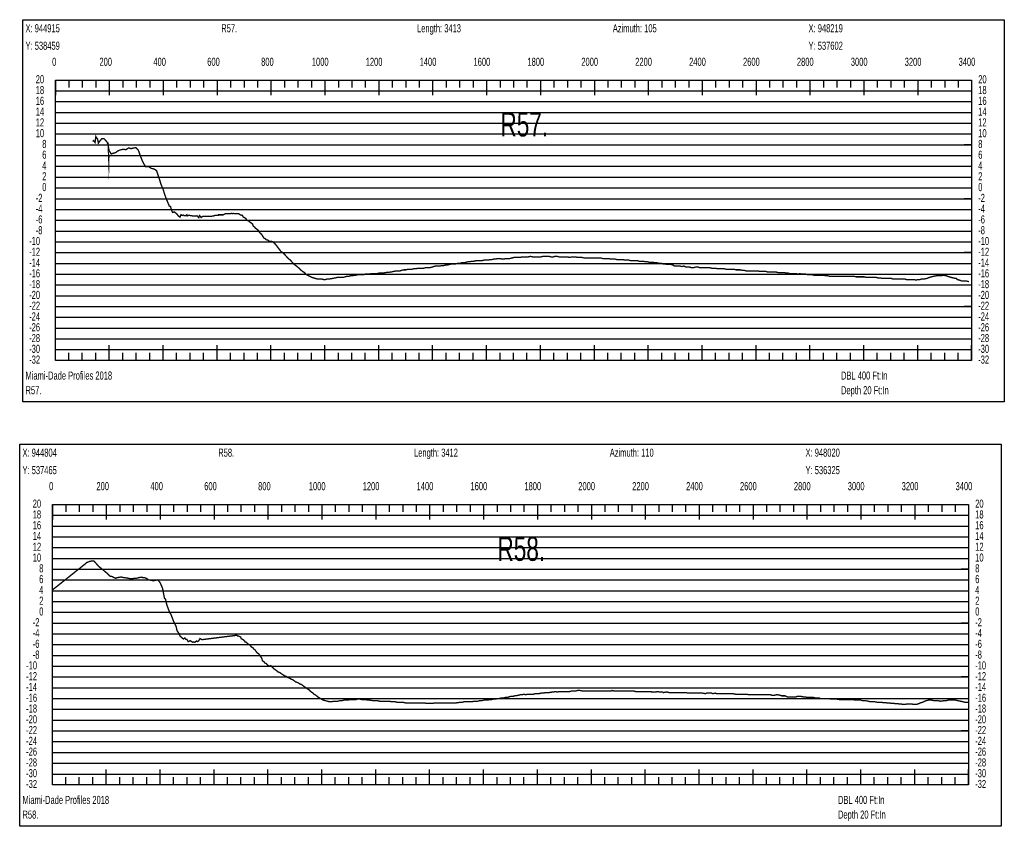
# Model space of a CAD drawing. Header units: inches. Extents: x 471865 to 538526, y 1054316 to 1102451.
# Tile 112 of 131: x 506661 to 510315, y 1089675 to 1092667. Entities that reach past the tile are written whole.
import ezdxf

# ---------------------------------------------------------------- set-up
doc = ezdxf.new("R2010")
doc.units = ezdxf.units.IN
doc.header["$MEASUREMENT"] = 0
for name, color, linetype in [('LABELS', 7, 'Continuous'), ('X_Gr1', 7, 'Continuous'), ('XSECTION', 7, 'Continuous')]:
    doc.layers.add(name, color=color, linetype=linetype)
doc.styles.get("Standard").update_dxf_attribs({"font": 'arial.ttf'})

msp = doc.modelspace()

# ---------------------------------------------------------------- linework, layer by layer
at = {"layer": 'X_Gr1', "color": 6, "linetype": 'Continuous', "lineweight": 18, "true_color": 0xff00ff, "transparency": 33554687, "const_width": 5}
for points in [[(506931.7, 1092215.8), (506931.7, 1092215.8), (506934.8, 1092218.8), (506940.8, 1092211.9), (506943.9, 1092233.9), (506946.8, 1092228.6), (506950.5, 1092224.5), (506953.2, 1092209.6), (506960.4, 1092219.2), (506966.3, 1092226.5), (506975.2, 1092225.2), (506984.3, 1092214.4), (506989.7, 1092203.6), (506991.8, 1092147.6), (506992.6, 1092184.7), (506993.4, 1092180.9), (507000.7, 1092169.4), (507010.5, 1092172.6), (507017.1, 1092174.1), (507026.4, 1092181.3), (507035.7, 1092184.5), (507045.5, 1092186.6), (507055.1, 1092185.1), (507065.4, 1092191.6), (507074.4, 1092189), (507083.6, 1092191.5), (507092.4, 1092192.5), (507101.6, 1092182.9), (507107.9, 1092164.9), (507117.6, 1092140.7), (507127.9, 1092121.9), (507141.3, 1092122.6), (507148.4, 1092116), (507157.8, 1092114.3), (507169, 1092107.8), (507181.8, 1092069.3), (507185.3, 1092056.8), (507193, 1092039.3), (507200.5, 1092015.3), (507209.3, 1091993), (507216.3, 1091976), (507220.8, 1091974.3), (507224.8, 1091960.4), (507228.8, 1091952.2), (507234.4, 1091954.6), (507242, 1091948.7), (507246.3, 1091944.2), (507250.1, 1091939.5), (507255.9, 1091934.6), (507259.7, 1091944), (507264.1, 1091940.7), (507268, 1091942.7), (507271.4, 1091940.7), (507277, 1091940.6), (507281.5, 1091943.7), (507282.9, 1091939.4), (507288.2, 1091942.1), (507295.9, 1091940.5), (507302.3, 1091939.6), (507309.1, 1091938.8), (507311.4, 1091939), (507315.3, 1091938.8), (507319.5, 1091940.1), (507325.8, 1091933.2), (507328.5, 1091940.9), (507332.3, 1091937.4), (507334, 1091933.5), (507339.8, 1091937.4), (507343.1, 1091937.4), (507344.9, 1091937.4), (507349.9, 1091937.4), (507352.9, 1091937.4), (507356, 1091937.4), (507359.9, 1091937.4), (507362, 1091937.4), (507368.9, 1091937.4), (507370.8, 1091937.4), (507378.2, 1091939.4), (507380.4, 1091939.4), (507387.3, 1091941.4), (507389.3, 1091941.4), (507394.5, 1091941.4), (507397.4, 1091941.4), (507398.8, 1091943.4), (507404.7, 1091943.4), (507406.8, 1091943.4), (507411.6, 1091943.4), (507414.6, 1091943.4), (507416.1, 1091943.4), (507420.8, 1091945.4), (507423.8, 1091947.4), (507425.3, 1091947.4), (507430.1, 1091947.4), (507433.3, 1091947.4), (507436.6, 1091947.4), (507440, 1091947.4), (507441.8, 1091947.4), (507446.8, 1091949.4), (507450.3, 1091947.4), (507454.2, 1091949.4), (507458.2, 1091947.4), (507460.3, 1091947.4), (507466, 1091947.4), (507469.8, 1091947.4), (507473.4, 1091947.4), (507477.2, 1091945.4), (507479.2, 1091943.4), (507487.5, 1091941.4), (507490.6, 1091935.4), (507498.1, 1091931.4), (507502, 1091927.4), (507503.8, 1091923.4), (507509.5, 1091921.4), (507514.4, 1091917.4), (507519.9, 1091913.4), (507525.3, 1091909.4), (507527.8, 1091901.4), (507534, 1091897.4), (507535.9, 1091893.4), (507542.9, 1091889.4), (507548.6, 1091883.4), (507551.6, 1091877.4), (507558.6, 1091871.4), (507562.5, 1091865.4), (507567, 1091857.4), (507572.1, 1091855.4), (507575.2, 1091851.4), (507582.4, 1091849.4), (507586.5, 1091845.4), (507591.1, 1091845.4), (507595, 1091845.4), (507600.3, 1091843.4), (507604.4, 1091839.4), (507609.5, 1091835.4), (507615.9, 1091826.9), (507622.3, 1091818.4), (507628.7, 1091809.9), (507629.1, 1091809.4), (507636.3, 1091803.4), (507643.4, 1091797.4), (507650.6, 1091789.4), (507657.8, 1091781.4), (507665.7, 1091775.4), (507672.5, 1091767.4), (507679.7, 1091759.4), (507688.3, 1091753.4), (507695.6, 1091747.4), (507703.9, 1091739.4), (507710.8, 1091733.4), (507717.6, 1091729.4), (507723, 1091723.4), (507729.8, 1091719.4), (507737.3, 1091715.4), (507745.3, 1091711.4), (507752.2, 1091709.4), (507758.6, 1091707.4), (507766.2, 1091705.4), (507773.8, 1091705.4), (507781.6, 1091705.4), (507788.9, 1091703.4), (507795.8, 1091703.4), (507802.4, 1091705.4), (507809.7, 1091705.4), (507816.1, 1091706.5), (507822.5, 1091707.6), (507829, 1091708.7), (507832.7, 1091709.4), (507839.2, 1091711.4), (507846.5, 1091711.4), (507854.7, 1091711.4), (507862.2, 1091711.4), (507868.8, 1091713.4), (507875.1, 1091715.4), (507882, 1091715.4), (507889.4, 1091717.4), (507896.4, 1091717.4), (507903, 1091719.4), (507909.3, 1091719.4), (507915.9, 1091721.4), (507923.2, 1091721.4), (507930.4, 1091721.4), (507936.9, 1091721.4), (507943.3, 1091723.4), (507950.3, 1091723.4), (507958, 1091723.4), (507965.8, 1091725.4), (507973.6, 1091725.4), (507981, 1091725.4), (507987.6, 1091725.4), (507994.5, 1091727.4), (508002.6, 1091727.4), (508011.7, 1091727.4), (508020.1, 1091729.4), (508026.5, 1091730), (508033, 1091730.6), (508039.4, 1091731.3), (508040.3, 1091731.4), (508048.5, 1091733.4), (508056.9, 1091735.4), (508064.8, 1091735.4), (508071.7, 1091735.4), (508078.3, 1091737.4), (508086, 1091739.4), (508094.3, 1091739.4), (508102, 1091741.4), (508109.1, 1091741.4), (508116.3, 1091741.4), (508123.9, 1091743.4), (508131.4, 1091743.4), (508138.4, 1091745.4), (508145.6, 1091745.4), (508152.9, 1091745.4), (508160.1, 1091745.4), (508167.4, 1091747.4), (508175, 1091747.4), (508183, 1091747.4), (508190.4, 1091749.4), (508197.2, 1091751.4), (508204, 1091753.4), (508211.7, 1091753.4), (508220, 1091753.4), (508227.9, 1091755.4), (508235.3, 1091755.4), (508242.1, 1091757.4), (508249, 1091757.4), (508256.1, 1091759.4), (508263.5, 1091761.4), (508271.4, 1091761.4), (508279.1, 1091761.4), (508286.3, 1091763.4), (508293.6, 1091763.4), (508301.2, 1091765.4), (508309.5, 1091765.4), (508317.6, 1091767.4), (508324.8, 1091769.4), (508331.9, 1091769.4), (508339.3, 1091771.4), (508347, 1091771.4), (508354.5, 1091773.4), (508361.8, 1091773.4), (508369.3, 1091773.4), (508376.6, 1091773.4), (508384, 1091775.4), (508391.6, 1091775.4), (508399.1, 1091775.4), (508406.6, 1091777.4), (508413.9, 1091777.4), (508421, 1091779.4), (508427.6, 1091779.4), (508434.6, 1091781.4), (508442.8, 1091781.4), (508451.1, 1091779.4), (508459, 1091779.4), (508465.6, 1091781.4), (508472.5, 1091781.4), (508480.3, 1091781.4), (508487.9, 1091783.4), (508495.4, 1091785.4), (508502.9, 1091785.4), (508510.4, 1091785.4), (508518.3, 1091785.4), (508526.1, 1091787.4), (508533.8, 1091787.4), (508541, 1091787.4), (508548.2, 1091787.4), (508556.3, 1091789.4), (508564.7, 1091787.4), (508572.8, 1091787.4), (508580.2, 1091787.4), (508587.5, 1091787.4), (508595.1, 1091787.4), (508602.5, 1091789.4), (508609.5, 1091789.4), (508616.8, 1091789.4), (508625.1, 1091789.4), (508633.6, 1091787.4), (508641.2, 1091787.4), (508648, 1091789.4), (508655.3, 1091789.4), (508663.5, 1091787.4), (508671.9, 1091787.4), (508679.5, 1091787.4), (508686.2, 1091787.4), (508693.5, 1091787.4), (508701.7, 1091785.4), (508709.7, 1091787.4), (508716.5, 1091787.4), (508723.6, 1091787.4), (508731.7, 1091785.4), (508739.8, 1091785.4), (508748, 1091785.4), (508755.9, 1091783.4), (508763.8, 1091783.4), (508771.5, 1091783.4), (508778.9, 1091783.4), (508789.9, 1091783.4), (508793.5, 1091783.4), (508800.7, 1091783.4), (508808.4, 1091783.4), (508816.3, 1091783.4), (508824.6, 1091781.4), (508832.4, 1091781.4), (508839.5, 1091781.4), (508846.6, 1091781.4), (508854, 1091779.4), (508861.8, 1091779.4), (508869.6, 1091779.4), (508877.2, 1091777.4), (508884.7, 1091777.4), (508891.9, 1091777.4), (508899.3, 1091777.4), (508906.6, 1091775.4), (508914, 1091775.4), (508921.5, 1091775.4), (508929, 1091773.4), (508936.9, 1091773.4), (508944.8, 1091773.4), (508952.2, 1091773.4), (508959.6, 1091771.4), (508967, 1091771.4), (508974.7, 1091771.4), (508982.6, 1091769.4), (508990.3, 1091769.4), (508997.5, 1091767.4), (509004.3, 1091767.4), (509011.3, 1091767.4), (509019, 1091765.4), (509027.2, 1091765.4), (509035, 1091763.4), (509041.9, 1091763.4), (509048.5, 1091761.4), (509055.2, 1091761.4), (509062.4, 1091759.4), (509069.7, 1091759.4), (509077, 1091759.4), (509084.5, 1091757.4), (509091.6, 1091753.4), (509098.5, 1091753.4), (509105.2, 1091753.4), (509111.7, 1091753.4), (509118.7, 1091751.4), (509126.2, 1091753.4), (509133.6, 1091749.4), (509140.7, 1091749.4), (509147.2, 1091749.4), (509153.8, 1091747.4), (509161.1, 1091747.4), (509168.9, 1091749.4), (509180.3, 1091749.4), (509184, 1091747.4), (509191.1, 1091747.4), (509198.1, 1091747.4), (509205.4, 1091747.4), (509213.1, 1091747.4), (509220.8, 1091747.4), (509228.6, 1091745.4), (509235.9, 1091745.4), (509243.1, 1091745.4), (509250.8, 1091743.4), (509259.1, 1091743.4), (509267.5, 1091743.4), (509275, 1091743.4), (509282.4, 1091741.4), (509289.8, 1091741.4), (509297.3, 1091741.4), (509305, 1091741.4), (509312.5, 1091741.4), (509319.7, 1091739.4), (509326.9, 1091739.4), (509334.4, 1091739.4), (509342.3, 1091737.4), (509349.8, 1091737.4), (509356.9, 1091735.4), (509364, 1091735.4), (509371.1, 1091735.4), (509378.8, 1091735.4), (509386.4, 1091735.4), (509393.5, 1091735.4), (509400.2, 1091735.4), (509407.3, 1091733.4), (509415.3, 1091733.4), (509422.9, 1091733.4), (509430, 1091733.4), (509437.2, 1091731.4), (509444.8, 1091731.4), (509452.5, 1091731.4), (509459.8, 1091731.4), (509467.2, 1091731.4), (509474.6, 1091729.4), (509482, 1091729.4), (509489.5, 1091729.4), (509497.1, 1091729.4), (509504.4, 1091727.4), (509511.9, 1091727.4), (509519.7, 1091725.4), (509527.4, 1091725.4), (509534.7, 1091725.4), (509542, 1091725.4), (509549.2, 1091723.4), (509556.1, 1091725.4), (509563.4, 1091723.4), (509571, 1091723.4), (509578.4, 1091723.4), (509585.5, 1091721.4), (509592.9, 1091721.4), (509600.7, 1091721.4), (509608.4, 1091719.4), (509615.9, 1091719.4), (509623, 1091719.4), (509630.2, 1091719.4), (509637.7, 1091719.4), (509645.1, 1091719.4), (509652, 1091717.4), (509658.9, 1091717.4), (509666.8, 1091715.4), (509675.3, 1091715.4), (509682.7, 1091715.4), (509689.7, 1091715.4), (509696.9, 1091715.4), (509704.6, 1091715.4), (509716.4, 1091715.4), (509720.2, 1091715.4), (509727.2, 1091715.4), (509734.5, 1091715.4), (509742.6, 1091715.4), (509750.6, 1091715.4), (509757.9, 1091715.4), (509764.9, 1091713.4), (509772.5, 1091713.4), (509780.3, 1091713.4), (509791.5, 1091713.4), (509795.1, 1091713.4), (509802.4, 1091711.4), (509810.1, 1091711.4), (509817.9, 1091711.4), (509825.2, 1091711.4), (509831.7, 1091711.4), (509838.5, 1091711.4), (509846.3, 1091709.4), (509854.2, 1091709.4), (509861.3, 1091707.4), (509867.7, 1091707.4), (509873.9, 1091707.4), (509880.7, 1091707.4), (509887.9, 1091707.4), (509895.2, 1091707.4), (509902.2, 1091705.4), (509909, 1091705.4), (509915.6, 1091705.4), (509922.3, 1091705.4), (509929.3, 1091705.4), (509936.9, 1091705.4), (509944.4, 1091705.4), (509951.4, 1091703.4), (509958.4, 1091703.4), (509965.4, 1091703.4), (509972.3, 1091703.4), (509979.8, 1091703.4), (509987.7, 1091701.4), (509994.9, 1091703.4), (510001.8, 1091703.4), (510008.8, 1091705.4), (510016.3, 1091705.4), (510027.5, 1091707.4), (510031, 1091709.4), (510037.5, 1091711.4), (510044.3, 1091713.4), (510051.9, 1091715.4), (510063.2, 1091717.4), (510066.8, 1091717.4), (510073.7, 1091717.4), (510080.7, 1091717.4), (510088, 1091719.4), (510099.5, 1091717.4), (510103.4, 1091715.4), (510110.6, 1091713.4), (510117.6, 1091711.4), (510125, 1091709.4), (510136.3, 1091707.4), (510140.2, 1091703.4), (510147.9, 1091701.4), (510158.5, 1091697.4), (510161.9, 1091697.4), (510172.5, 1091697.4), (510176.2, 1091697.4), (510183.9, 1091695.4)], [(506782.5, 1090551.7), (506782.5, 1090551.7), (506909.1, 1090652.2), (506909.7, 1090653.2), (506923.3, 1090658.5), (506936.9, 1090659.1), (506954, 1090639.7), (506969.6, 1090627.1), (506985, 1090614), (506994.9, 1090604.4), (506996.9, 1090602.9), (507004.5, 1090601.4), (507015.7, 1090595.2), (507028.9, 1090598.7), (507038.7, 1090599.6), (507048.7, 1090597.3), (507058.4, 1090596.4), (507071.9, 1090593.4), (507081.7, 1090594.2), (507093.8, 1090594.8), (507105.8, 1090598.1), (507118.3, 1090598), (507128.8, 1090596.3), (507139.4, 1090589.4), (507146.7, 1090588.1), (507156.1, 1090585.9), (507165.8, 1090587.7), (507173.5, 1090589.3), (507182.5, 1090578.7), (507191.1, 1090558.3), (507198.6, 1090520.6), (507202.1, 1090518.1), (507207.6, 1090495.1), (507216.9, 1090470.4), (507222.6, 1090461), (507231.3, 1090437.7), (507237.2, 1090425.8), (507241.2, 1090417.4), (507245.1, 1090400.6), (507251.4, 1090391.7), (507256.9, 1090379.7), (507260.1, 1090377.4), (507264.9, 1090372.5), (507269.3, 1090369.8), (507273.9, 1090374), (507277.9, 1090368.3), (507281.2, 1090368.7), (507285.8, 1090361.4), (507286.7, 1090360.1), (507293.6, 1090363.7), (507299.1, 1090360.5), (507303, 1090357.5), (507306, 1090358.8), (507311.1, 1090357.7), (507317.1, 1090362.3), (507321.3, 1090360.3), (507325.4, 1090362.8), (507330.2, 1090371.6), (507338.1, 1090367.6), (507339.9, 1090367.7), (507341.8, 1090367.9), (507347, 1090368.6), (507352.2, 1090369.3), (507357.4, 1090369.9), (507362.6, 1090370.6), (507367.9, 1090371.2), (507373.1, 1090371.9), (507378.3, 1090372.5), (507383.5, 1090373.2), (507388.7, 1090373.8), (507393.9, 1090374.5), (507399.1, 1090375.2), (507404.3, 1090375.8), (507409.5, 1090376.5), (507414.7, 1090377.1), (507419.9, 1090377.8), (507425.2, 1090378.4), (507430.4, 1090379.1), (507435.6, 1090379.7), (507440.8, 1090380.4), (507446, 1090381), (507451.2, 1090381.6), (507456.3, 1090382.3), (507461.1, 1090383), (507463.1, 1090383), (507468.1, 1090383), (507469.8, 1090381), (507473.7, 1090381), (507481, 1090377), (507483.5, 1090371), (507490.8, 1090367), (507495.1, 1090363), (507497.2, 1090359), (507503.5, 1090357), (507505.8, 1090353), (507513.1, 1090349), (507518.1, 1090345), (507520.4, 1090341), (507527, 1090337), (507529, 1090333), (507535.1, 1090329), (507537.3, 1090325), (507541.7, 1090319), (507548, 1090315), (507552.3, 1090309), (507556.5, 1090303), (507560.1, 1090297), (507562, 1090289), (507568.3, 1090285), (507570.4, 1090281), (507576.4, 1090279), (507580.7, 1090273), (507583.5, 1090271), (507589, 1090269), (507592.7, 1090271), (507598.9, 1090265), (507605, 1090259), (507610.9, 1090255), (507616.3, 1090251), (507621.3, 1090247), (507626.8, 1090245), (507632.3, 1090241), (507638.4, 1090237), (507644.4, 1090233), (507650.2, 1090231), (507655.8, 1090227), (507661.9, 1090225), (507668.3, 1090221), (507674.2, 1090219), (507679.6, 1090215), (507684.8, 1090211), (507690.1, 1090209), (507695.5, 1090207), (507701, 1090203), (507706.7, 1090201), (507712, 1090197), (507717.3, 1090193), (507723.1, 1090189), (507729.1, 1090185), (507735.2, 1090181), (507741.1, 1090175), (507747.2, 1090171), (507753.7, 1090165), (507760.5, 1090161), (507767.3, 1090155), (507774, 1090151), (507780.9, 1090147), (507788.3, 1090143), (507795.9, 1090141), (507803.6, 1090139), (507811.1, 1090137), (507818.5, 1090137), (507826.1, 1090139), (507833.8, 1090139), (507841.7, 1090139), (507849.3, 1090141), (507856.6, 1090141), (507863.7, 1090143), (507871, 1090143), (507878.6, 1090143), (507886.4, 1090145), (507893.8, 1090145), (507901.1, 1090145), (507908.2, 1090145), (507915.5, 1090147), (507923.1, 1090147), (507930.7, 1090145), (507938.2, 1090145), (507945.5, 1090145), (507952.7, 1090143), (507959.9, 1090143), (507974.9, 1090141), (507982.4, 1090141), (507989.7, 1090141), (507996.9, 1090139), (508004.2, 1090139), (508011.5, 1090139), (508018.9, 1090139), (508026.3, 1090139), (508033.5, 1090139), (508040.4, 1090137), (508047.8, 1090137), (508055.1, 1090137), (508062.2, 1090135), (508069.3, 1090135), (508076.7, 1090135), (508084.3, 1090135), (508091.8, 1090133), (508099.1, 1090133), (508106.4, 1090133), (508114, 1090133), (508121.3, 1090133), (508128.1, 1090133), (508134.8, 1090133), (508141.5, 1090133), (508148.4, 1090133), (508155.7, 1090133), (508162.8, 1090133), (508169.8, 1090131), (508176.8, 1090131), (508183.8, 1090131), (508190.9, 1090131), (508204.7, 1090133), (508211.3, 1090133), (508218.1, 1090133), (508225.2, 1090133), (508246.7, 1090133), (508253.6, 1090133), (508268, 1090133), (508275.1, 1090133), (508282.1, 1090133), (508295.9, 1090135), (508303, 1090135), (508310.3, 1090137), (508317.7, 1090137), (508324.8, 1090137), (508331.7, 1090137), (508339, 1090137), (508346.8, 1090139), (508354.3, 1090139), (508361, 1090139), (508367.7, 1090141), (508375.2, 1090141), (508383.2, 1090143), (508390.8, 1090143), (508397.5, 1090143), (508404.1, 1090145), (508411.6, 1090145), (508419.6, 1090147), (508427.4, 1090147), (508434.3, 1090149), (508440.9, 1090149), (508447.7, 1090151), (508455.3, 1090151), (508463.1, 1090153), (508470.2, 1090153), (508476.6, 1090155), (508483.3, 1090157), (508490.9, 1090157), (508498.8, 1090159), (508512.1, 1090161), (508518.1, 1090163), (508524.8, 1090163), (508532.2, 1090165), (508539.3, 1090163), (508545.6, 1090165), (508551.7, 1090165), (508559, 1090165), (508567.3, 1090165), (508574.7, 1090167), (508581, 1090167), (508587.6, 1090167), (508595.6, 1090169), (508604, 1090169), (508611.5, 1090171), (508618.4, 1090171), (508625.4, 1090171), (508637, 1090173), (508641.1, 1090173), (508649, 1090175), (508656.3, 1090173), (508663, 1090175), (508674, 1090175), (508678.4, 1090175), (508687.1, 1090175), (508695.3, 1090175), (508702.4, 1090175), (508709.2, 1090177), (508716.7, 1090177), (508724.5, 1090177), (508732.2, 1090179), (508739.3, 1090179), (508749.5, 1090177), (508753.3, 1090177), (508760.8, 1090177), (508768.4, 1090177), (508775.8, 1090177), (508783.1, 1090177), (508790.3, 1090177), (508797, 1090177), (508803.7, 1090177), (508810.6, 1090177), (508821.7, 1090177), (508825.2, 1090177), (508831.7, 1090177), (508837.9, 1090177), (508844.7, 1090177), (508855.8, 1090177), (508859.3, 1090179), (508866.1, 1090177), (508876.7, 1090177), (508880.4, 1090177), (508891.4, 1090177), (508895, 1090177), (508902.1, 1090177), (508909.5, 1090177), (508916.7, 1090177), (508927, 1090177), (508930.7, 1090177), (508938.4, 1090177), (508946.8, 1090175), (508954.7, 1090175), (508965, 1090175), (508971.9, 1090175), (508975.8, 1090175), (508987.8, 1090175), (508991.8, 1090175), (509003, 1090175), (509006.6, 1090173), (509013.6, 1090173), (509020.7, 1090173), (509028.2, 1090175), (509035.8, 1090173), (509046.9, 1090173), (509050.2, 1090171), (509059.7, 1090173), (509063.3, 1090173), (509071.1, 1090171), (509078.8, 1090171), (509085.5, 1090171), (509094.8, 1090171), (509098.3, 1090171), (509105.7, 1090171), (509117.1, 1090171), (509120.5, 1090171), (509130, 1090171), (509133.9, 1090171), (509141.8, 1090169), (509153.3, 1090169), (509156.7, 1090169), (509167.4, 1090169), (509171.3, 1090169), (509179.4, 1090169), (509187.4, 1090169), (509194.9, 1090169), (509205.9, 1090167), (509209.6, 1090169), (509217.2, 1090169), (509229, 1090169), (509232.8, 1090167), (509243.6, 1090169), (509247.3, 1090167), (509254.8, 1090167), (509262.6, 1090167), (509270, 1090167), (509281, 1090167), (509288, 1090167), (509291.4, 1090167), (509302, 1090167), (509306.2, 1090167), (509318.6, 1090165), (509322, 1090165), (509328.2, 1090165), (509337.6, 1090165), (509341.3, 1090165), (509353.5, 1090165), (509361.3, 1090165), (509364.7, 1090163), (509374.2, 1090163), (509377.7, 1090163), (509389.1, 1090163), (509393.1, 1090163), (509400.7, 1090163), (509410.9, 1090163), (509414.2, 1090163), (509425.1, 1090163), (509429.2, 1090163), (509437, 1090163), (509447.7, 1090163), (509451.3, 1090161), (509462.1, 1090161), (509469.1, 1090163), (509472.8, 1090163), (509484.3, 1090161), (509488, 1090159), (509498.5, 1090159), (509501.9, 1090159), (509509.1, 1090155), (509520.1, 1090155), (509527.4, 1090155), (509534.5, 1090155), (509541.7, 1090155), (509545.4, 1090157), (509556, 1090157), (509559.5, 1090157), (509570.2, 1090155), (509578, 1090155), (509581.8, 1090153), (509592.2, 1090153), (509598.7, 1090153), (509606.1, 1090153), (509614.3, 1090151), (509618.2, 1090151), (509628.7, 1090151), (509632, 1090149), (509643.2, 1090149), (509651.6, 1090149), (509655.5, 1090149), (509665.9, 1090149), (509669.3, 1090147), (509680.5, 1090147), (509688.9, 1090147), (509692.9, 1090147), (509703.4, 1090145), (509710, 1090145), (509717.6, 1090145), (509725.9, 1090145), (509729.9, 1090145), (509740.8, 1090145), (509747.2, 1090145), (509754, 1090145), (509762.1, 1090143), (509770.2, 1090143), (509776.8, 1090143), (509782.9, 1090143), (509789.4, 1090141), (509796.4, 1090141), (509799.9, 1090141), (509810.7, 1090139), (509817.3, 1090137), (509820.4, 1090137), (509830, 1090137), (509833.6, 1090137), (509844.6, 1090135), (509851.3, 1090135), (509854.3, 1090135), (509926.2, 1090129), (509930, 1090129), (509940.4, 1090127), (509944.2, 1090127), (509956.6, 1090129), (509965.3, 1090129), (509969.3, 1090129), (509980.1, 1090127), (509987.3, 1090127), (509995, 1090129), (510003.4, 1090133), (510011.5, 1090135), (510018.7, 1090139), (510025.3, 1090141), (510032.3, 1090143), (510040, 1090143), (510044, 1090143), (510055.8, 1090141), (510062.5, 1090141), (510069.1, 1090141), (510076.8, 1090139), (510091.9, 1090141), (510098.7, 1090141), (510105.9, 1090143), (510113.3, 1090143), (510116.8, 1090143), (510127, 1090143), (510133.9, 1090143), (510152, 1090139), (510161.9, 1090137), (510168.7, 1090135), (510181.8, 1090135)]]:
    msp.add_lwpolyline(points, dxfattribs=at)
at = {"layer": 'XSECTION', "color": 18, "linetype": 'Continuous', "true_color": 0x000000}
for points in [[(506672.4, 1092667.4), (510314.8, 1092667.4), (510314.8, 1091249.4), (506672.4, 1091249.4), (506672.4, 1092667.4)], [(506793.6, 1092443.4), (510193.6, 1092443.4), (510193.6, 1091403.4), (506793.6, 1091403.4), (506793.6, 1092443.4)], [(506793.6, 1092443.4), (506793.6, 1092387)], [(506793.6, 1092443.4), (506793.6, 1092387)], [(506793.6, 1092443.4), (506793.6, 1092415.4)], [(506793.6, 1092443.4), (506793.6, 1092415.4)], [(506843.6, 1092443.4), (506843.6, 1092415.4)], [(506893.6, 1092443.4), (506893.6, 1092415.4)], [(506943.6, 1092443.4), (506943.6, 1092415.4)], [(506993.6, 1092443.4), (506993.6, 1092387)], [(506993.6, 1092443.4), (506993.6, 1092415.4)], [(507043.6, 1092443.4), (507043.6, 1092415.4)], [(507093.6, 1092443.4), (507093.6, 1092415.4)], [(507143.6, 1092443.4), (507143.6, 1092415.4)], [(507193.6, 1092443.4), (507193.6, 1092387)], [(507193.6, 1092443.4), (507193.6, 1092415.4)], [(507243.6, 1092443.4), (507243.6, 1092415.4)], [(507293.6, 1092443.4), (507293.6, 1092415.4)], [(507343.6, 1092443.4), (507343.6, 1092415.4)], [(507393.6, 1092443.4), (507393.6, 1092387)], [(507393.6, 1092443.4), (507393.6, 1092415.4)], [(507443.6, 1092443.4), (507443.6, 1092415.4)], [(507493.6, 1092443.4), (507493.6, 1092415.4)], [(507543.6, 1092443.4), (507543.6, 1092415.4)], [(507593.6, 1092443.4), (507593.6, 1092387)], [(507593.6, 1092443.4), (507593.6, 1092415.4)], [(507643.6, 1092443.4), (507643.6, 1092415.4)], [(507693.6, 1092443.4), (507693.6, 1092415.4)], [(507743.6, 1092443.4), (507743.6, 1092415.4)], [(507793.6, 1092443.4), (507793.6, 1092387)], [(507793.6, 1092443.4), (507793.6, 1092415.4)], [(507843.6, 1092443.4), (507843.6, 1092415.4)], [(507893.6, 1092443.4), (507893.6, 1092415.4)], [(507943.6, 1092443.4), (507943.6, 1092415.4)], [(507993.6, 1092443.4), (507993.6, 1092387)], [(507993.6, 1092443.4), (507993.6, 1092415.4)], [(508043.6, 1092443.4), (508043.6, 1092415.4)], [(508093.6, 1092443.4), (508093.6, 1092415.4)], [(508143.6, 1092443.4), (508143.6, 1092415.4)], [(508193.6, 1092443.4), (508193.6, 1092387)], [(508193.6, 1092443.4), (508193.6, 1092415.4)], [(508243.6, 1092443.4), (508243.6, 1092415.4)], [(508293.6, 1092443.4), (508293.6, 1092415.4)], [(508343.6, 1092443.4), (508343.6, 1092415.4)], [(508393.6, 1092443.4), (508393.6, 1092387)], [(508393.6, 1092443.4), (508393.6, 1092415.4)], [(508443.6, 1092443.4), (508443.6, 1092415.4)], [(508493.6, 1092443.4), (508493.6, 1092415.4)], [(508543.6, 1092443.4), (508543.6, 1092415.4)], [(508593.6, 1092443.4), (508593.6, 1092387)], [(508593.6, 1092443.4), (508593.6, 1092415.4)], [(508643.6, 1092443.4), (508643.6, 1092415.4)], [(508693.6, 1092443.4), (508693.6, 1092415.4)], [(508743.6, 1092443.4), (508743.6, 1092415.4)], [(508793.6, 1092443.4), (508793.6, 1092387)], [(508793.6, 1092443.4), (508793.6, 1092415.4)], [(508843.6, 1092443.4), (508843.6, 1092415.4)], [(508893.6, 1092443.4), (508893.6, 1092415.4)], [(508943.6, 1092443.4), (508943.6, 1092415.4)], [(508993.6, 1092443.4), (508993.6, 1092387)], [(508993.6, 1092443.4), (508993.6, 1092415.4)], [(509043.6, 1092443.4), (509043.6, 1092415.4)], [(509093.6, 1092443.4), (509093.6, 1092415.4)], [(509143.6, 1092443.4), (509143.6, 1092415.4)], [(509193.6, 1092443.4), (509193.6, 1092387)], [(509193.6, 1092443.4), (509193.6, 1092415.4)], [(509243.6, 1092443.4), (509243.6, 1092415.4)], [(509293.6, 1092443.4), (509293.6, 1092415.4)], [(509343.6, 1092443.4), (509343.6, 1092415.4)], [(509393.6, 1092443.4), (509393.6, 1092387)], [(509393.6, 1092443.4), (509393.6, 1092415.4)], [(509443.6, 1092443.4), (509443.6, 1092415.4)], [(509493.6, 1092443.4), (509493.6, 1092415.4)], [(509543.6, 1092443.4), (509543.6, 1092415.4)], [(509593.6, 1092443.4), (509593.6, 1092387)], [(509593.6, 1092443.4), (509593.6, 1092415.4)], [(509643.6, 1092443.4), (509643.6, 1092415.4)], [(509693.6, 1092443.4), (509693.6, 1092415.4)], [(509743.6, 1092443.4), (509743.6, 1092415.4)], [(509793.6, 1092443.4), (509793.6, 1092387)], [(509793.6, 1092443.4), (509793.6, 1092415.4)], [(509843.6, 1092443.4), (509843.6, 1092415.4)], [(509893.6, 1092443.4), (509893.6, 1092415.4)], [(509943.6, 1092443.4), (509943.6, 1092415.4)], [(509993.6, 1092443.4), (509993.6, 1092387)], [(509993.6, 1092443.4), (509993.6, 1092415.4)], [(510043.6, 1092443.4), (510043.6, 1092415.4)], [(510093.6, 1092443.4), (510093.6, 1092415.4)], [(510143.6, 1092443.4), (510143.6, 1092415.4)], [(510193.6, 1092443.4), (510193.6, 1092387)], [(510193.6, 1092443.4), (510193.6, 1092415.4)], [(506793.6, 1092203.4), (506821.6, 1092203.4)], [(510193.6, 1092203.4), (510165.6, 1092203.4)], [(506793.6, 1092003.4), (506821.6, 1092003.4)], [(510193.6, 1092003.4), (510165.6, 1092003.4)], [(506793.6, 1091803.4), (506821.6, 1091803.4)], [(510193.6, 1091803.4), (510165.6, 1091803.4)], [(506793.6, 1091603.4), (506821.6, 1091603.4)], [(510193.6, 1091603.4), (510165.6, 1091603.4)], [(506793.6, 1091403.4), (506793.6, 1091459.8)], [(506793.6, 1091403.4), (506793.6, 1091459.8)], [(506993.6, 1091403.4), (506993.6, 1091459.8)], [(507193.6, 1091403.4), (507193.6, 1091459.8)], [(507393.6, 1091403.4), (507393.6, 1091459.8)], [(507593.6, 1091403.4), (507593.6, 1091459.8)], [(507793.6, 1091403.4), (507793.6, 1091459.8)], [(507993.6, 1091403.4), (507993.6, 1091459.8)], [(508193.6, 1091403.4), (508193.6, 1091459.8)], [(508393.6, 1091403.4), (508393.6, 1091459.8)], [(508593.6, 1091403.4), (508593.6, 1091459.8)], [(508793.6, 1091403.4), (508793.6, 1091459.8)], [(508993.6, 1091403.4), (508993.6, 1091459.8)], [(509193.6, 1091403.4), (509193.6, 1091459.8)], [(509393.6, 1091403.4), (509393.6, 1091459.8)], [(509593.6, 1091403.4), (509593.6, 1091459.8)], [(509793.6, 1091403.4), (509793.6, 1091459.8)], [(509993.6, 1091403.4), (509993.6, 1091459.8)], [(510193.6, 1091403.4), (510193.6, 1091459.8)], [(506793.6, 1091403.4), (506793.6, 1091431.4)], [(506793.6, 1091403.4), (506793.6, 1091431.4)], [(506843.6, 1091403.4), (506843.6, 1091431.4)], [(506893.6, 1091403.4), (506893.6, 1091431.4)], [(506943.6, 1091403.4), (506943.6, 1091431.4)], [(506993.6, 1091403.4), (506993.6, 1091431.4)], [(507043.6, 1091403.4), (507043.6, 1091431.4)], [(507093.6, 1091403.4), (507093.6, 1091431.4)], [(507143.6, 1091403.4), (507143.6, 1091431.4)], [(507193.6, 1091403.4), (507193.6, 1091431.4)], [(507243.6, 1091403.4), (507243.6, 1091431.4)], [(507293.6, 1091403.4), (507293.6, 1091431.4)], [(507343.6, 1091403.4), (507343.6, 1091431.4)], [(507393.6, 1091403.4), (507393.6, 1091431.4)], [(507443.6, 1091403.4), (507443.6, 1091431.4)], [(507493.6, 1091403.4), (507493.6, 1091431.4)], [(507543.6, 1091403.4), (507543.6, 1091431.4)], [(507593.6, 1091403.4), (507593.6, 1091431.4)], [(507643.6, 1091403.4), (507643.6, 1091431.4)], [(507693.6, 1091403.4), (507693.6, 1091431.4)], [(507743.6, 1091403.4), (507743.6, 1091431.4)], [(507793.6, 1091403.4), (507793.6, 1091431.4)], [(507843.6, 1091403.4), (507843.6, 1091431.4)], [(507893.6, 1091403.4), (507893.6, 1091431.4)], [(507943.6, 1091403.4), (507943.6, 1091431.4)], [(507993.6, 1091403.4), (507993.6, 1091431.4)], [(508043.6, 1091403.4), (508043.6, 1091431.4)], [(508093.6, 1091403.4), (508093.6, 1091431.4)], [(508143.6, 1091403.4), (508143.6, 1091431.4)], [(508193.6, 1091403.4), (508193.6, 1091431.4)], [(508243.6, 1091403.4), (508243.6, 1091431.4)], [(508293.6, 1091403.4), (508293.6, 1091431.4)], [(508343.6, 1091403.4), (508343.6, 1091431.4)], [(508393.6, 1091403.4), (508393.6, 1091431.4)], [(508443.6, 1091403.4), (508443.6, 1091431.4)], [(508493.6, 1091403.4), (508493.6, 1091431.4)], [(508543.6, 1091403.4), (508543.6, 1091431.4)], [(508593.6, 1091403.4), (508593.6, 1091431.4)], [(508643.6, 1091403.4), (508643.6, 1091431.4)], [(508693.6, 1091403.4), (508693.6, 1091431.4)], [(508743.6, 1091403.4), (508743.6, 1091431.4)], [(508793.6, 1091403.4), (508793.6, 1091431.4)], [(508843.6, 1091403.4), (508843.6, 1091431.4)], [(508893.6, 1091403.4), (508893.6, 1091431.4)], [(508943.6, 1091403.4), (508943.6, 1091431.4)], [(508993.6, 1091403.4), (508993.6, 1091431.4)], [(509043.6, 1091403.4), (509043.6, 1091431.4)], [(509093.6, 1091403.4), (509093.6, 1091431.4)], [(509143.6, 1091403.4), (509143.6, 1091431.4)], [(509193.6, 1091403.4), (509193.6, 1091431.4)], [(509243.6, 1091403.4), (509243.6, 1091431.4)], [(509293.6, 1091403.4), (509293.6, 1091431.4)], [(509343.6, 1091403.4), (509343.6, 1091431.4)], [(509393.6, 1091403.4), (509393.6, 1091431.4)], [(509443.6, 1091403.4), (509443.6, 1091431.4)], [(509493.6, 1091403.4), (509493.6, 1091431.4)], [(509543.6, 1091403.4), (509543.6, 1091431.4)], [(509593.6, 1091403.4), (509593.6, 1091431.4)], [(509643.6, 1091403.4), (509643.6, 1091431.4)], [(509693.6, 1091403.4), (509693.6, 1091431.4)], [(509743.6, 1091403.4), (509743.6, 1091431.4)], [(509793.6, 1091403.4), (509793.6, 1091431.4)], [(509843.6, 1091403.4), (509843.6, 1091431.4)], [(509893.6, 1091403.4), (509893.6, 1091431.4)], [(509943.6, 1091403.4), (509943.6, 1091431.4)], [(509993.6, 1091403.4), (509993.6, 1091431.4)], [(510043.6, 1091403.4), (510043.6, 1091431.4)], [(510093.6, 1091403.4), (510093.6, 1091431.4)], [(510143.6, 1091403.4), (510143.6, 1091431.4)], [(510193.6, 1091403.4), (510193.6, 1091431.4)], [(506661.2, 1091093), (510303.6, 1091093), (510303.6, 1089675), (506661.2, 1089675), (506661.2, 1091093)], [(506782.4, 1090869), (510182.4, 1090869), (510182.4, 1089829), (506782.4, 1089829), (506782.4, 1090869)], [(506782.4, 1090869), (506782.4, 1090812.6)], [(506782.4, 1090869), (506782.4, 1090812.6)], [(506782.4, 1090869), (506782.4, 1090841)], [(506782.4, 1090869), (506782.4, 1090841)], [(506832.4, 1090869), (506832.4, 1090841)], [(506882.4, 1090869), (506882.4, 1090841)], [(506932.4, 1090869), (506932.4, 1090841)], [(506982.4, 1090869), (506982.4, 1090812.6)], [(506982.4, 1090869), (506982.4, 1090841)], [(507032.4, 1090869), (507032.4, 1090841)], [(507082.4, 1090869), (507082.4, 1090841)], [(507132.4, 1090869), (507132.4, 1090841)], [(507182.4, 1090869), (507182.4, 1090812.6)], [(507182.4, 1090869), (507182.4, 1090841)], [(507232.4, 1090869), (507232.4, 1090841)], [(507282.4, 1090869), (507282.4, 1090841)], [(507332.4, 1090869), (507332.4, 1090841)], [(507382.4, 1090869), (507382.4, 1090812.6)], [(507382.4, 1090869), (507382.4, 1090841)], [(507432.4, 1090869), (507432.4, 1090841)], [(507482.4, 1090869), (507482.4, 1090841)], [(507532.4, 1090869), (507532.4, 1090841)], [(507582.4, 1090869), (507582.4, 1090812.6)], [(507582.4, 1090869), (507582.4, 1090841)], [(507632.4, 1090869), (507632.4, 1090841)], [(507682.4, 1090869), (507682.4, 1090841)], [(507732.4, 1090869), (507732.4, 1090841)], [(507782.4, 1090869), (507782.4, 1090812.6)], [(507782.4, 1090869), (507782.4, 1090841)], [(507832.4, 1090869), (507832.4, 1090841)], [(507882.4, 1090869), (507882.4, 1090841)], [(507932.4, 1090869), (507932.4, 1090841)], [(507982.4, 1090869), (507982.4, 1090812.6)], [(507982.4, 1090869), (507982.4, 1090841)], [(508032.4, 1090869), (508032.4, 1090841)], [(508082.4, 1090869), (508082.4, 1090841)], [(508132.4, 1090869), (508132.4, 1090841)], [(508182.4, 1090869), (508182.4, 1090812.6)], [(508182.4, 1090869), (508182.4, 1090841)], [(508232.4, 1090869), (508232.4, 1090841)], [(508282.4, 1090869), (508282.4, 1090841)], [(508332.4, 1090869), (508332.4, 1090841)], [(508382.4, 1090869), (508382.4, 1090812.6)], [(508382.4, 1090869), (508382.4, 1090841)], [(508432.4, 1090869), (508432.4, 1090841)], [(508482.4, 1090869), (508482.4, 1090841)], [(508532.4, 1090869), (508532.4, 1090841)], [(508582.4, 1090869), (508582.4, 1090812.6)], [(508582.4, 1090869), (508582.4, 1090841)], [(508632.4, 1090869), (508632.4, 1090841)], [(508682.4, 1090869), (508682.4, 1090841)], [(508732.4, 1090869), (508732.4, 1090841)], [(508782.4, 1090869), (508782.4, 1090812.6)], [(508782.4, 1090869), (508782.4, 1090841)], [(508832.4, 1090869), (508832.4, 1090841)], [(508882.4, 1090869), (508882.4, 1090841)], [(508932.4, 1090869), (508932.4, 1090841)], [(508982.4, 1090869), (508982.4, 1090812.6)], [(508982.4, 1090869), (508982.4, 1090841)], [(509032.4, 1090869), (509032.4, 1090841)], [(509082.4, 1090869), (509082.4, 1090841)], [(509132.4, 1090869), (509132.4, 1090841)], [(509182.4, 1090869), (509182.4, 1090812.6)], [(509182.4, 1090869), (509182.4, 1090841)], [(509232.4, 1090869), (509232.4, 1090841)], [(509282.4, 1090869), (509282.4, 1090841)], [(509332.4, 1090869), (509332.4, 1090841)], [(509382.4, 1090869), (509382.4, 1090812.6)], [(509382.4, 1090869), (509382.4, 1090841)], [(509432.4, 1090869), (509432.4, 1090841)], [(509482.4, 1090869), (509482.4, 1090841)], [(509532.4, 1090869), (509532.4, 1090841)], [(509582.4, 1090869), (509582.4, 1090812.6)], [(509582.4, 1090869), (509582.4, 1090841)], [(509632.4, 1090869), (509632.4, 1090841)], [(509682.4, 1090869), (509682.4, 1090841)], [(509732.4, 1090869), (509732.4, 1090841)], [(509782.4, 1090869), (509782.4, 1090812.6)], [(509782.4, 1090869), (509782.4, 1090841)], [(509832.4, 1090869), (509832.4, 1090841)], [(509882.4, 1090869), (509882.4, 1090841)], [(509932.4, 1090869), (509932.4, 1090841)], [(509982.4, 1090869), (509982.4, 1090812.6)], [(509982.4, 1090869), (509982.4, 1090841)], [(510032.4, 1090869), (510032.4, 1090841)], [(510082.4, 1090869), (510082.4, 1090841)], [(510132.4, 1090869), (510132.4, 1090841)], [(510182.4, 1090869), (510182.4, 1090812.6)], [(510182.4, 1090869), (510182.4, 1090841)], [(506782.4, 1090629), (506810.4, 1090629)], [(510182.4, 1090629), (510154.4, 1090629)], [(506782.4, 1090429), (506810.4, 1090429)], [(510182.4, 1090429), (510154.4, 1090429)], [(506782.4, 1090229), (506810.4, 1090229)], [(510182.4, 1090229), (510154.4, 1090229)], [(506782.4, 1090029), (506810.4, 1090029)], [(510182.4, 1090029), (510154.4, 1090029)], [(506782.4, 1089829), (506782.4, 1089885.4)], [(506782.4, 1089829), (506782.4, 1089885.4)], [(506982.4, 1089829), (506982.4, 1089885.4)], [(507182.4, 1089829), (507182.4, 1089885.4)], [(507382.4, 1089829), (507382.4, 1089885.4)], [(507582.4, 1089829), (507582.4, 1089885.4)], [(507782.4, 1089829), (507782.4, 1089885.4)], [(507982.4, 1089829), (507982.4, 1089885.4)], [(508182.4, 1089829), (508182.4, 1089885.4)], [(508382.4, 1089829), (508382.4, 1089885.4)], [(508582.4, 1089829), (508582.4, 1089885.4)], [(508782.4, 1089829), (508782.4, 1089885.4)], [(508982.4, 1089829), (508982.4, 1089885.4)], [(509182.4, 1089829), (509182.4, 1089885.4)], [(509382.4, 1089829), (509382.4, 1089885.4)], [(509582.4, 1089829), (509582.4, 1089885.4)], [(509782.4, 1089829), (509782.4, 1089885.4)], [(509982.4, 1089829), (509982.4, 1089885.4)], [(510182.4, 1089829), (510182.4, 1089885.4)], [(506782.4, 1089829), (506782.4, 1089857)], [(506782.4, 1089829), (506782.4, 1089857)], [(506832.4, 1089829), (506832.4, 1089857)], [(506882.4, 1089829), (506882.4, 1089857)], [(506932.4, 1089829), (506932.4, 1089857)], [(506982.4, 1089829), (506982.4, 1089857)], [(507032.4, 1089829), (507032.4, 1089857)], [(507082.4, 1089829), (507082.4, 1089857)], [(507132.4, 1089829), (507132.4, 1089857)], [(507182.4, 1089829), (507182.4, 1089857)], [(507232.4, 1089829), (507232.4, 1089857)], [(507282.4, 1089829), (507282.4, 1089857)], [(507332.4, 1089829), (507332.4, 1089857)], [(507382.4, 1089829), (507382.4, 1089857)], [(507432.4, 1089829), (507432.4, 1089857)], [(507482.4, 1089829), (507482.4, 1089857)], [(507532.4, 1089829), (507532.4, 1089857)], [(507582.4, 1089829), (507582.4, 1089857)], [(507632.4, 1089829), (507632.4, 1089857)], [(507682.4, 1089829), (507682.4, 1089857)], [(507732.4, 1089829), (507732.4, 1089857)], [(507782.4, 1089829), (507782.4, 1089857)], [(507832.4, 1089829), (507832.4, 1089857)], [(507882.4, 1089829), (507882.4, 1089857)], [(507932.4, 1089829), (507932.4, 1089857)], [(507982.4, 1089829), (507982.4, 1089857)], [(508032.4, 1089829), (508032.4, 1089857)], [(508082.4, 1089829), (508082.4, 1089857)], [(508132.4, 1089829), (508132.4, 1089857)], [(508182.4, 1089829), (508182.4, 1089857)], [(508232.4, 1089829), (508232.4, 1089857)], [(508282.4, 1089829), (508282.4, 1089857)], [(508332.4, 1089829), (508332.4, 1089857)], [(508382.4, 1089829), (508382.4, 1089857)], [(508432.4, 1089829), (508432.4, 1089857)], [(508482.4, 1089829), (508482.4, 1089857)], [(508532.4, 1089829), (508532.4, 1089857)], [(508582.4, 1089829), (508582.4, 1089857)], [(508632.4, 1089829), (508632.4, 1089857)], [(508682.4, 1089829), (508682.4, 1089857)], [(508732.4, 1089829), (508732.4, 1089857)], [(508782.4, 1089829), (508782.4, 1089857)], [(508832.4, 1089829), (508832.4, 1089857)], [(508882.4, 1089829), (508882.4, 1089857)], [(508932.4, 1089829), (508932.4, 1089857)], [(508982.4, 1089829), (508982.4, 1089857)], [(509032.4, 1089829), (509032.4, 1089857)], [(509082.4, 1089829), (509082.4, 1089857)], [(509132.4, 1089829), (509132.4, 1089857)], [(509182.4, 1089829), (509182.4, 1089857)], [(509232.4, 1089829), (509232.4, 1089857)], [(509282.4, 1089829), (509282.4, 1089857)], [(509332.4, 1089829), (509332.4, 1089857)], [(509382.4, 1089829), (509382.4, 1089857)], [(509432.4, 1089829), (509432.4, 1089857)], [(509482.4, 1089829), (509482.4, 1089857)], [(509532.4, 1089829), (509532.4, 1089857)], [(509582.4, 1089829), (509582.4, 1089857)], [(509632.4, 1089829), (509632.4, 1089857)], [(509682.4, 1089829), (509682.4, 1089857)], [(509732.4, 1089829), (509732.4, 1089857)], [(509782.4, 1089829), (509782.4, 1089857)], [(509832.4, 1089829), (509832.4, 1089857)], [(509882.4, 1089829), (509882.4, 1089857)], [(509932.4, 1089829), (509932.4, 1089857)], [(509982.4, 1089829), (509982.4, 1089857)], [(510032.4, 1089829), (510032.4, 1089857)], [(510082.4, 1089829), (510082.4, 1089857)], [(510132.4, 1089829), (510132.4, 1089857)], [(510182.4, 1089829), (510182.4, 1089857)]]:
    msp.add_lwpolyline(points, dxfattribs=at)
at = {"layer": 'XSECTION', "color": 18, "true_color": 0x000000}
for points in [[(506793.6, 1092403.4), (510193.6, 1092403.4)], [(506793.6, 1092363.4), (510193.6, 1092363.4)], [(506793.6, 1092323.4), (510193.6, 1092323.4)], [(506793.6, 1092283.4), (510193.6, 1092283.4)], [(506793.6, 1092243.4), (510193.6, 1092243.4)], [(506793.6, 1092203.4), (510193.6, 1092203.4)], [(506793.6, 1092163.4), (510193.6, 1092163.4)], [(506793.6, 1092123.4), (510193.6, 1092123.4)], [(506793.6, 1092083.4), (510193.6, 1092083.4)], [(506793.6, 1092043.4), (510193.6, 1092043.4)], [(506793.6, 1092003.4), (510193.6, 1092003.4)], [(506793.6, 1091963.4), (510193.6, 1091963.4)], [(506793.6, 1091923.4), (510193.6, 1091923.4)], [(506793.6, 1091883.4), (510193.6, 1091883.4)], [(506793.6, 1091843.4), (510193.6, 1091843.4)], [(506793.6, 1091803.4), (510193.6, 1091803.4)], [(506793.6, 1091763.4), (510193.6, 1091763.4)], [(506793.6, 1091723.4), (510193.6, 1091723.4)], [(506793.6, 1091683.4), (510193.6, 1091683.4)], [(506793.6, 1091643.4), (510193.6, 1091643.4)], [(506793.6, 1091603.4), (510193.6, 1091603.4)], [(506793.6, 1091563.4), (510193.6, 1091563.4)], [(506793.6, 1091523.4), (510193.6, 1091523.4)], [(506793.6, 1091483.4), (510193.6, 1091483.4)], [(506793.6, 1091443.4), (510193.6, 1091443.4)], [(506782.4, 1090829), (510182.4, 1090829)], [(506782.4, 1090789), (510182.4, 1090789)], [(506782.4, 1090749), (510182.4, 1090749)], [(506782.4, 1090709), (510182.4, 1090709)], [(506782.4, 1090669), (510182.4, 1090669)], [(506782.4, 1090629), (510182.4, 1090629)], [(506782.4, 1090589), (510182.4, 1090589)], [(506782.4, 1090549), (510182.4, 1090549)], [(506782.4, 1090509), (510182.4, 1090509)], [(506782.4, 1090469), (510182.4, 1090469)], [(506782.4, 1090429), (510182.4, 1090429)], [(506782.4, 1090389), (510182.4, 1090389)], [(506782.4, 1090349), (510182.4, 1090349)], [(506782.4, 1090309), (510182.4, 1090309)], [(506782.4, 1090269), (510182.4, 1090269)], [(506782.4, 1090229), (510182.4, 1090229)], [(506782.4, 1090189), (510182.4, 1090189)], [(506782.4, 1090149), (510182.4, 1090149)], [(506782.4, 1090109), (510182.4, 1090109)], [(506782.4, 1090069), (510182.4, 1090069)], [(506782.4, 1090029), (510182.4, 1090029)], [(506782.4, 1089989), (510182.4, 1089989)], [(506782.4, 1089949), (510182.4, 1089949)], [(506782.4, 1089909), (510182.4, 1089909)], [(506782.4, 1089869), (510182.4, 1089869)]]:
    msp.add_lwpolyline(points, dxfattribs=at)

# ---------------------------------------------------------------- texts
at = {"layer": 'LABELS', "color": 18, "true_color": 0x000000, "width": 0.666667}
for s, height, p in [('X: 944915', 30, (506682.8, 1092620.6)), ('R57.', 30, (507409.2, 1092620.6)), ('Length: 3413', 30, (508135.6, 1092620.6)), ('Azimuth: 105', 30, (508862, 1092620.6)), ('X: 948219', 30, (509588.4, 1092620.6)), ('Y: 538459', 30, (506682.8, 1092555.8)), ('Y: 537602', 30, (509588.4, 1092555.8)), ('0', 30, (506781.6, 1092496.2)), ('0', 30, (506781.6, 1092496.2)), ('200', 30, (506957.2, 1092496.2)), ('400', 30, (507157.2, 1092496.2)), ('600', 30, (507357.2, 1092496.2)), ('800', 30, (507557.2, 1092496.2)), ('1000', 30, (507745.2, 1092496.2)), ('1200', 30, (507945.2, 1092496.2)), ('1400', 30, (508145.2, 1092496.2)), ('1600', 30, (508345.2, 1092496.2)), ('1800', 30, (508545.2, 1092496.2)), ('2000', 30, (508745.2, 1092496.2)), ('2200', 30, (508945.2, 1092496.2)), ('2400', 30, (509145.2, 1092496.2)), ('2600', 30, (509345.2, 1092496.2)), ('2800', 30, (509545.2, 1092496.2)), ('3000', 30, (509745.2, 1092496.2)), ('3200', 30, (509945.2, 1092496.2)), ('3400', 30, (510145.2, 1092496.2)), ('20', 30, (506720.8, 1092431.4)), ('20', 30, (510218, 1092431.4)), ('18', 30, (506720.8, 1092391.4)), ('18', 30, (510218, 1092391.4)), ('16', 30, (506720.8, 1092351.4)), ('16', 30, (510218, 1092351.4)), ('14', 30, (506720.8, 1092311.4)), ('R57.', 90, (508445.2, 1092234.2)), ('14', 30, (510218, 1092311.4)), ('12', 30, (506720.8, 1092271.4)), ('12', 30, (510218, 1092271.4)), ('10', 30, (506720.8, 1092231.4)), ('10', 30, (510218, 1092231.4)), ('8', 30, (506744.8, 1092191.4)), ('8', 30, (510218, 1092191.4)), ('6', 30, (506744.8, 1092151.4)), ('6', 30, (510218, 1092151.4)), ('4', 30, (506744.8, 1092111.4)), ('4', 30, (510218, 1092111.4)), ('2', 30, (506744.8, 1092071.4)), ('2', 30, (510218, 1092071.4)), ('0', 30, (506744.8, 1092031.4)), ('0', 30, (510218, 1092031.4)), ('-2', 30, (506720.8, 1091991.4)), ('-2', 30, (510218, 1091991.4)), ('-4', 30, (506720.8, 1091951.4)), ('-4', 30, (510218, 1091951.4)), ('-6', 30, (506720.8, 1091911.4)), ('-6', 30, (510218, 1091911.4)), ('-8', 30, (506720.8, 1091871.4)), ('-8', 30, (510218, 1091871.4)), ('-10', 30, (506696.4, 1091831.4)), ('-10', 30, (510218, 1091831.4)), ('-12', 30, (506696.4, 1091791.4)), ('-12', 30, (510218, 1091791.4)), ('-14', 30, (506696.4, 1091751.4)), ('-14', 30, (510218, 1091751.4)), ('-16', 30, (506696.4, 1091711.4)), ('-16', 30, (510218, 1091711.4)), ('-18', 30, (506696.4, 1091671.4)), ('-18', 30, (510218, 1091671.4)), ('-20', 30, (506696.4, 1091631.4)), ('-20', 30, (510218, 1091631.4)), ('-22', 30, (506696.4, 1091591.4)), ('-22', 30, (510218, 1091591.4)), ('-24', 30, (506696.4, 1091551.4)), ('-24', 30, (510218, 1091551.4)), ('-26', 30, (506696.4, 1091511.4)), ('-26', 30, (510218, 1091511.4)), ('-28', 30, (506696.4, 1091471.4)), ('-28', 30, (510218, 1091471.4)), ('-30', 30, (506696.4, 1091431.4)), ('-30', 30, (510218, 1091431.4)), ('-32', 30, (506696.4, 1091391.4)), ('-32', 30, (510218, 1091391.4)), ('Miami-Dade Profiles 2018', 30, (506682.8, 1091332.2)), ('DBL 400 Ft:In', 30, (509708.8, 1091332.2)), ('R57.', 30, (506682.8, 1091277.8)), ('Depth 20 Ft:In', 30, (509708.8, 1091277.8)), ('X: 944804', 30, (506671.6, 1091046.2)), ('R58.', 30, (507398, 1091046.2)), ('Length: 3412', 30, (508124.4, 1091046.2)), ('Azimuth: 110', 30, (508850.8, 1091046.2)), ('X: 948020', 30, (509577.2, 1091046.2)), ('Y: 537465', 30, (506671.6, 1090981.4)), ('Y: 536325', 30, (509577.2, 1090981.4)), ('0', 30, (506770.4, 1090921.8)), ('0', 30, (506770.4, 1090921.8)), ('200', 30, (506946, 1090921.8)), ('400', 30, (507146, 1090921.8)), ('600', 30, (507346, 1090921.8)), ('800', 30, (507546, 1090921.8)), ('1000', 30, (507734, 1090921.8)), ('1200', 30, (507934, 1090921.8)), ('1400', 30, (508134, 1090921.8)), ('1600', 30, (508334, 1090921.8)), ('1800', 30, (508534, 1090921.8)), ('2000', 30, (508734, 1090921.8)), ('2200', 30, (508934, 1090921.8)), ('2400', 30, (509134, 1090921.8)), ('2600', 30, (509334, 1090921.8)), ('2800', 30, (509534, 1090921.8)), ('3000', 30, (509734, 1090921.8)), ('3200', 30, (509934, 1090921.8)), ('3400', 30, (510134, 1090921.8)), ('20', 30, (506709.6, 1090857)), ('20', 30, (510206.8, 1090857)), ('18', 30, (506709.6, 1090817)), ('18', 30, (510206.8, 1090817)), ('16', 30, (506709.6, 1090777)), ('16', 30, (510206.8, 1090777)), ('14', 30, (506709.6, 1090737)), ('R58.', 90, (508434, 1090659.8)), ('14', 30, (510206.8, 1090737)), ('12', 30, (506709.6, 1090697)), ('12', 30, (510206.8, 1090697)), ('10', 30, (506709.6, 1090657)), ('10', 30, (510206.8, 1090657)), ('8', 30, (506733.6, 1090617)), ('8', 30, (510206.8, 1090617)), ('6', 30, (506733.6, 1090577)), ('6', 30, (510206.8, 1090577)), ('4', 30, (506733.6, 1090537)), ('4', 30, (510206.8, 1090537)), ('2', 30, (506733.6, 1090497)), ('2', 30, (510206.8, 1090497)), ('0', 30, (506733.6, 1090457)), ('0', 30, (510206.8, 1090457)), ('-2', 30, (506709.6, 1090417)), ('-2', 30, (510206.8, 1090417)), ('-4', 30, (506709.6, 1090377)), ('-4', 30, (510206.8, 1090377)), ('-6', 30, (506709.6, 1090337)), ('-6', 30, (510206.8, 1090337)), ('-8', 30, (506709.6, 1090297)), ('-8', 30, (510206.8, 1090297)), ('-10', 30, (506685.2, 1090257)), ('-10', 30, (510206.8, 1090257)), ('-12', 30, (506685.2, 1090217)), ('-12', 30, (510206.8, 1090217)), ('-14', 30, (506685.2, 1090177)), ('-14', 30, (510206.8, 1090177)), ('-16', 30, (506685.2, 1090137)), ('-16', 30, (510206.8, 1090137)), ('-18', 30, (506685.2, 1090097)), ('-18', 30, (510206.8, 1090097)), ('-20', 30, (506685.2, 1090057)), ('-20', 30, (510206.8, 1090057)), ('-22', 30, (506685.2, 1090017)), ('-22', 30, (510206.8, 1090017)), ('-24', 30, (506685.2, 1089977)), ('-24', 30, (510206.8, 1089977)), ('-26', 30, (506685.2, 1089937)), ('-26', 30, (510206.8, 1089937)), ('-28', 30, (506685.2, 1089897)), ('-28', 30, (510206.8, 1089897)), ('-30', 30, (506685.2, 1089857)), ('-30', 30, (510206.8, 1089857)), ('-32', 30, (506685.2, 1089817)), ('-32', 30, (510206.8, 1089817)), ('Miami-Dade Profiles 2018', 30, (506671.6, 1089757.8)), ('DBL 400 Ft:In', 30, (509697.6, 1089757.8)), ('R58.', 30, (506671.6, 1089703.4)), ('Depth 20 Ft:In', 30, (509697.6, 1089703.4))]:
    msp.add_text(s, height=height, dxfattribs=at).set_placement(p)

doc.saveas('drawing.dxf')
